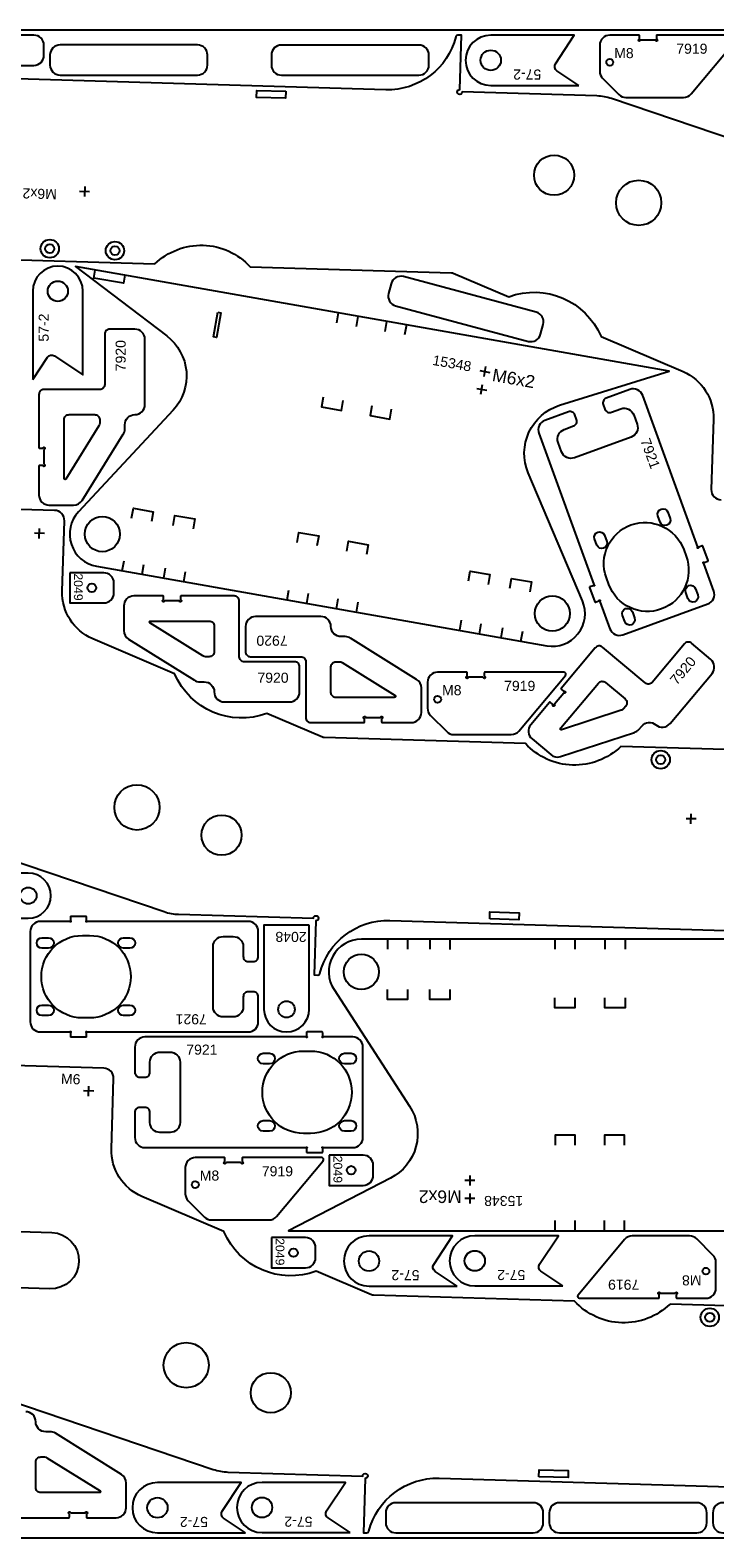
# Model space of a CAD drawing. Header units: millimetres. Extents: x 0 to 3000, y 0 to 1500.
# Tile 3 of 5: x 1144 to 1825, y 0 to 1500. Entities that reach past the tile are written whole.
import ezdxf

# ---------------------------------------------------------------- set-up
doc = ezdxf.new("R2010")
doc.units = ezdxf.units.MM
doc.header["$MEASUREMENT"] = 0
for name, color, linetype, true_color in [('CUT_OUTER', 7, 'Continuous', 0xffffff), ('Gravír', 1, 'Continuous', 0xff0000), ('Sheet', 18, 'Continuous', 0x000000)]:
    doc.layers.add(name, color=color, linetype=linetype, true_color=true_color)
doc.styles.add('Arial', font='txt', dxfattribs={"height": 0.2})

msp = doc.modelspace()

# ---------------------------------------------------------------- linework, layer by layer
at = {"color": 7, "true_color": 0xffffff}
for points in [[(2113.2, 1299.6), (1722.4, 1431.9, 0.074313), (1707.8, 1434.5), (1573.7, 1438.5, -1), (1568.7, 1438.4, -0.429408), (1571.3, 1440.9), (1572.9, 1494.9), (1569.5, 1495, 0.351484), (1567.5, 1493.5, -0.351484), (1497.5, 1440.7), (829.8, 1460.5)], [(910.9, 1278), (1267.7, 1267.4, -0.421053), (1362.6, 1264.6), (1563, 1258.7, -0.094015), (1564.8, 1258.3), (1620, 1234.7, -0.4), (1711.9, 1195.3), (1793.5, 1160.4, -0.308197), (1823.8, 1112.9), (1821.7, 1043, 0.414214), (1831.4, 1032.7)], [(2088.3, 776.9), (1731.6, 787.4, -0.421053), (1636.7, 790.2), (1436.3, 796.2, -0.094015), (1434.5, 796.6), (1379.3, 820.2, -0.4), (1287.4, 859.6), (1205.8, 894.5, -0.308197), (1175.5, 941.9), (1177.6, 1011.9, 0.414214), (1167.9, 1022.2), (853, 1031.5, 0.2997)], [(886.1, 755.3), (1276.9, 623, 0.074313), (1291.4, 620.4), (1425.6, 616.4, -1), (1430.6, 616.5, -0.429408), (1428, 614), (1426.4, 560), (1429.8, 559.9, 0.351484), (1431.8, 561.4, -0.351484), (1501.7, 614.2), (2169.5, 594.4)], [(2137.3, 222), (1780.6, 232.6, -0.421053), (1685.6, 235.4), (1485.3, 241.3, -0.094015), (1483.5, 241.7), (1428.3, 265.3, -0.4), (1336.4, 304.7), (1254.8, 339.6, -0.308197), (1224.5, 387.1), (1226.6, 457, 0.414214), (1216.9, 467.3), (902, 476.7, 0.2997)], [(935.1, 200.4), (1325.9, 68.1, 0.074313), (1340.4, 65.5), (1474.6, 61.5, -1), (1479.6, 61.6, -0.429408), (1477, 59.1), (1475.4, 5.1), (1478.8, 5, 0.351484), (1480.8, 6.5, -0.351484), (1550.7, 59.3), (2218.4, 39.5)], [(1129.1, 20), (1182.1, 20, 0.414214), (1182.6, 20.5), (1182.6, 23.6, 0.317837), (1182.3, 24, -1.585786), (1183.6, 25.3, 0.317837), (1184, 25), (1198.2, 25, 0.317837), (1198.7, 25.3, -1.585786), (1199.9, 24, 0.317837), (1199.6, 23.6), (1199.6, 20.5, 0.414214), (1200.1, 20), (1229.1, 20, 0.414214), (1239.1, 30), (1239.1, 54.4, 0.258618), (1234.4, 62.9), (1168.7, 104, 0.140541), (1163.4, 105.5), (1159.1, 105.5, -0.414214), (1149.1, 115.5, 0.414214), (1139.1, 125.5)]]:
    msp.add_lwpolyline(points, format="xyb", dxfattribs=at)
for points in [[(1689.9, 1445), (1667.9, 1459.6, -0.414213), (1666.5, 1466.6), (1685.3, 1495), (1602.1, 1495, 1), (1602.1, 1445)], [(1710.6, 1459.1, 0.198912), (1713.5, 1452.1), (1729.7, 1435.9, 0.198912), (1736.7, 1433), (1793.9, 1433, 0.221695), (1801.6, 1436.6), (1847.8, 1491.7, 0.63707), (1846.3, 1495), (1767.6, 1495, 0.414214), (1767.1, 1494.5), (1767.1, 1491.4, 0.317837), (1767.4, 1490.9, -1.585786), (1766.2, 1489.7, 0.317837), (1765.7, 1490), (1751.5, 1490, 0.317837), (1751, 1489.7, -1.585786), (1749.8, 1490.9, 0.317837), (1750.1, 1491.4), (1750.1, 1494.5, 0.414214), (1749.6, 1495), (1720.6, 1495, 0.414214), (1710.6, 1485)], [(1146.1, 1152.5), (1160.8, 1174.6, -0.414213), (1167.7, 1176), (1196.1, 1157.1), (1196.1, 1240.3, 1), (1146.1, 1240.3)], [(1518.1, 1206.7), (1188.7, 1264.7), (1279.5, 1195.8, -0.443873), (1285.8, 1121.9), (1191.6, 1020.7, 0.594692), (1209.7, 966.6), (1657.8, 887.5, 0.594692), (1693.4, 932.2), (1639.5, 1059.5, -0.443873), (1670.7, 1126.8), (1779.6, 1160.6)], [(1186.7, 1027.5, 0.258618), (1195.2, 1032.2), (1236.2, 1097.9, 0.140541), (1237.8, 1103.2), (1237.8, 1107.5, -0.414214), (1247.8, 1117.5, 0.414214), (1257.8, 1127.5), (1257.8, 1192.5, 0.414214), (1247.8, 1202.5), (1222.8, 1202.5, 0.414214), (1217.8, 1197.5), (1217.8, 1147.5, -0.414214), (1212.8, 1142.5), (1157.3, 1142.5, 0.414214), (1152.3, 1137.5), (1152.3, 1084.5, 0.414214), (1152.8, 1084), (1155.9, 1084, 0.317837), (1156.3, 1084.3, -1.585786), (1157.6, 1083.1, 0.317837), (1157.3, 1082.6), (1157.3, 1068.4, 0.317837), (1157.6, 1067.9, -1.585786), (1156.3, 1066.7, 0.317837), (1155.9, 1067), (1152.8, 1067, 0.414214), (1152.3, 1066.5), (1152.3, 1037.5, 0.414214), (1162.3, 1027.5)], [(1656, 1111.7, 0.414214), (1650, 1098.9), (1704.8, 948.4, 0.267949), (1705.1, 948.1, -1.303225), (1704.7, 947.2, 0.267949), (1704.2, 947.3), (1700.8, 946.1, 0.414214), (1700.5, 945.4), (1705.7, 931.3, 0.414214), (1706.3, 931), (1709.7, 932.3, 0.267949), (1710, 932.6, -1.303225), (1710.9, 932.2, 0.267949), (1710.8, 931.7), (1720.8, 904.4, 0.414214), (1733.6, 898.4), (1818.2, 929.2, 0.414214), (1824.2, 942), (1814.2, 969.4, 0.267949), (1813.8, 969.7, -1.303225), (1814.2, 970.6, 0.267949), (1814.7, 970.5), (1818.1, 971.7, 0.414214), (1818.4, 972.4), (1813.3, 986.5, 0.414214), (1812.6, 986.8), (1809.2, 985.5, 0.267949), (1808.9, 985.1, -1.732051), (1808.2, 985.7), (1753.4, 1136.5, 0.414214), (1740.5, 1142.5), (1717, 1133.9, 0.414214), (1714.1, 1127.5), (1715.8, 1122.8, 0.414214), (1722.2, 1119.8), (1731.6, 1123.3, -0.414214), (1744.4, 1117.3), (1747.8, 1107.9, -0.414214), (1741.8, 1095.1), (1685.5, 1074.5, -0.414214), (1672.6, 1080.5), (1669.2, 1089.9, -0.414214), (1675.2, 1102.7), (1684.6, 1106.2, 0.414214), (1687.6, 1112.6), (1685.9, 1117.3, 0.414214), (1679.5, 1120.2)], [(1178.3, 1052.8, -0.270547), (1177.3, 1054.5), (1177.3, 1112.5, -0.414214), (1182.3, 1117.5), (1207.8, 1117.5, -0.414214), (1212.8, 1112.5), (1212.8, 1108.9, -0.140541), (1212, 1106.3), (1179, 1053.4, -0.125244)], [(1768.5, 1016.7, -1), (1778.4, 1020.3), (1780.6, 1014.2, -1), (1770.7, 1010.6)], [(1717.2, 955.2, -1), (1794.2, 983.2), (1796.6, 976.7, -1), (1719.6, 948.6)], [(1705.5, 993.8, -1), (1715.4, 997.4), (1717.6, 991.3, -1), (1707.8, 987.7)], [(1182.9, 960.1), (1182.9, 930.1), (1216.9, 930.1, 0.414214), (1226.9, 940.1), (1226.9, 950.1, 0.414214), (1216.9, 960.1)], [(1796.2, 940.6, -1), (1806.1, 944.2), (1808.3, 938.1, -1), (1798.4, 934.5)], [(1236.8, 902.7, 0.258618), (1241.5, 894.2), (1307.1, 853.2, 0.140541), (1312.4, 851.6), (1316.8, 851.6, -0.414214), (1326.8, 841.6, 0.414214), (1336.8, 831.6), (1401.8, 831.6, 0.414214), (1411.8, 841.6), (1411.8, 866.6, 0.414214), (1406.8, 871.6), (1356.8, 871.6, -0.414214), (1351.8, 876.6), (1351.8, 932.1, 0.414214), (1346.8, 937.1), (1293.8, 937.1, 0.414214), (1293.3, 936.6), (1293.3, 933.6, 0.317837), (1293.6, 933.1, -1.585786), (1292.3, 931.8, 0.317837), (1291.8, 932.1), (1277.7, 932.1, 0.317837), (1277.2, 931.8, -1.585786), (1275.9, 933.1, 0.317837), (1276.3, 933.6), (1276.3, 936.6, 0.414214), (1275.8, 937.1), (1246.8, 937.1, 0.414214), (1236.8, 927.1)], [(1533, 845.6, 0.258618), (1528.3, 854.1), (1462.6, 895.1, 0.140541), (1457.3, 896.6), (1453, 896.6, -0.414214), (1443, 906.6, 0.414214), (1433, 916.6), (1368, 916.6, 0.414214), (1358, 906.6), (1358, 881.6, 0.414214), (1363, 876.6), (1413, 876.6, -0.414214), (1418, 871.6), (1418, 816.1, 0.414214), (1423, 811.1), (1476, 811.1, 0.414214), (1476.5, 811.6), (1476.5, 814.7, 0.317837), (1476.1, 815.2, -1.585786), (1477.4, 816.5, 0.317837), (1477.9, 816.1), (1492.1, 816.1, 0.317837), (1492.5, 816.5, -1.585786), (1493.8, 815.2, 0.317837), (1493.5, 814.7), (1493.5, 811.6, 0.414214), (1494, 811.1), (1523, 811.1, 0.414214), (1533, 821.1)], [(1733.2, 917.7, -1), (1743.1, 921.3), (1745.3, 915.2, -1), (1735.5, 911.6)], [(1262, 911.1, -0.270547), (1263.8, 912.1), (1321.8, 912.1, -0.414214), (1326.8, 907.1), (1326.8, 881.6, -0.414214), (1321.8, 876.6), (1318.2, 876.6, -0.140541), (1315.5, 877.4), (1262.7, 910.4, -0.125244)], [(1661.9, 779.2, 0.258618), (1671.4, 777.3), (1745.1, 801.3, 0.140541), (1749.6, 804.3), (1752.4, 807.6, -0.414214), (1766.5, 808.9, 0.414214), (1780.6, 810.1), (1822.4, 859.9, 0.414214), (1821.1, 874), (1802, 890.1, 0.414214), (1794.9, 889.4), (1762.8, 851.1, -0.414214), (1755.8, 850.5), (1713.2, 886.2, 0.414214), (1706.2, 885.6), (1672.1, 845, 0.414214), (1672.2, 844.3), (1674.6, 842.3, 0.317837), (1675.1, 842.3, -1.585786), (1675.3, 840.5, 0.317837), (1674.7, 840.3), (1665.6, 829.5, 0.317837), (1665.6, 828.9, -1.585786), (1663.8, 828.7, 0.317837), (1663.6, 829.3), (1661.3, 831.3, 0.414214), (1660.6, 831.2), (1641.9, 809, 0.414214), (1643.2, 794.9)], [(1507.7, 837.2, -0.270547), (1506, 836.1), (1448, 836.1, -0.414214), (1443, 841.1), (1443, 866.6, -0.414214), (1448, 871.6), (1451.6, 871.6, -0.140541), (1454.2, 870.9), (1507, 837.9, -0.125244)], [(1539.2, 825.3, 0.198912), (1542.1, 818.2), (1558.3, 802.1, 0.198912), (1565.3, 799.2), (1622.5, 799.2, 0.221695), (1630.2, 802.7), (1676.4, 857.9, 0.63707), (1674.9, 861.2), (1596.2, 861.2, 0.414214), (1595.7, 860.7), (1595.7, 857.6, 0.317837), (1596, 857.1, -1.585786), (1594.7, 855.8, 0.317837), (1594.3, 856.2), (1580.1, 856.2, 0.317837), (1579.6, 855.8, -1.585786), (1578.3, 857.1, 0.317837), (1578.7, 857.6), (1578.7, 860.7, 0.414214), (1578.2, 861.2), (1549.2, 861.2, 0.414214), (1539.2, 851.2)], [(1671.7, 803.9, -0.270547), (1672, 805.9), (1709.3, 850.4, -0.414214), (1716.3, 851), (1735.9, 834.6, -0.414214), (1736.5, 827.5), (1734.2, 824.8, -0.140541), (1731.9, 823.3), (1672.6, 804, -0.125244)], [(1058, 661.4), (1058, 616.4), (1141.7, 616.4, 1), (1141.7, 661.4)], [(1370.7, 603.3, 0.414214), (1360.7, 613.3), (1200.6, 613.3, 0.267949), (1200.1, 613.1, -1.303225), (1199.4, 613.7, 0.267949), (1199.7, 614.2), (1199.7, 617.8, 0.414214), (1199.2, 618.3), (1184.2, 618.3, 0.414214), (1183.7, 617.8), (1183.7, 614.2, 0.267949), (1183.9, 613.7, -1.303225), (1183.3, 613.1, 0.267949), (1182.8, 613.3), (1153.7, 613.3, 0.414214), (1143.7, 603.3), (1143.7, 513.3, 0.414214), (1153.7, 503.3), (1182.8, 503.3, 0.267949), (1183.3, 503.6, -1.303225), (1183.9, 502.9, 0.267949), (1183.7, 502.4), (1183.7, 498.8, 0.414214), (1184.2, 498.3), (1199.2, 498.3, 0.414214), (1199.7, 498.8), (1199.7, 502.4, 0.267949), (1199.4, 502.9, -1.732051), (1200.2, 503.3), (1360.7, 503.3, 0.414214), (1370.7, 513.3), (1370.7, 538.3, 0.414214), (1365.7, 543.3), (1360.7, 543.3, 0.414214), (1355.7, 538.3), (1355.7, 528.3, -0.414214), (1345.7, 518.3), (1335.7, 518.3, -0.414214), (1325.7, 528.3), (1325.7, 588.3, -0.414214), (1335.7, 598.3), (1345.7, 598.3, -0.414214), (1355.7, 588.3), (1355.7, 578.3, 0.414214), (1360.7, 573.3), (1365.7, 573.3, 0.414214), (1370.7, 578.3)], [(1421.3, 609.5), (1376.3, 609.5), (1376.3, 525.8, 1), (1421.3, 525.8)], [(1161.9, 597.1, -1), (1161.9, 586.6), (1155.4, 586.6, -1), (1155.4, 597.1)], [(1202.7, 599.3, -1), (1202.7, 517.3), (1195.7, 517.3, -1), (1195.7, 599.3)], [(1242.9, 597.1, -1), (1242.9, 586.6), (1236.4, 586.6, -1), (1236.4, 597.1)], [(1666.3, 305.6), (2000.8, 305.6), (1899.5, 357.7, -0.443873), (1880.4, 429.4), (1955.6, 545.4, 0.594692), (1928.3, 595.6), (1473.3, 595.6, 0.594692), (1446.1, 545.4), (1521.3, 429.4, -0.443873), (1502.2, 357.7), (1400.8, 305.6)], [(1161.9, 530.1, -1), (1161.9, 519.6), (1155.4, 519.6, -1), (1155.4, 530.1)], [(1242.9, 530.1, -1), (1242.9, 519.6), (1236.4, 519.6, -1), (1236.4, 530.1)], [(1247.8, 398.3, 0.414214), (1257.8, 388.3), (1417.9, 388.3, 0.267949), (1418.3, 388.6, -1.303225), (1419, 387.9, 0.267949), (1418.8, 387.4), (1418.8, 383.8, 0.414214), (1419.3, 383.3), (1434.3, 383.3, 0.414214), (1434.8, 383.8), (1434.8, 387.4, 0.267949), (1434.5, 387.9, -1.303225), (1435.2, 388.6, 0.267949), (1435.6, 388.3), (1464.8, 388.3, 0.414214), (1474.8, 398.3), (1474.8, 488.3, 0.414214), (1464.8, 498.3), (1435.6, 498.3, 0.267949), (1435.2, 498.1, -1.303225), (1434.5, 498.7, 0.267949), (1434.8, 499.2), (1434.8, 502.8, 0.414214), (1434.3, 503.3), (1419.3, 503.3, 0.414214), (1418.8, 502.8), (1418.8, 499.2, 0.267949), (1419, 498.7, -1.732051), (1418.3, 498.3), (1257.8, 498.3, 0.414214), (1247.8, 488.3), (1247.8, 463.3, 0.414214), (1252.8, 458.3), (1257.8, 458.3, 0.414214), (1262.8, 463.3), (1262.8, 473.3, -0.414214), (1272.8, 483.3), (1282.8, 483.3, -0.414214), (1292.8, 473.3), (1292.8, 413.3, -0.414214), (1282.8, 403.3), (1272.8, 403.3, -0.414214), (1262.8, 413.3), (1262.8, 423.3, 0.414214), (1257.8, 428.3), (1252.8, 428.3, 0.414214), (1247.8, 423.3)], [(1375.5, 471.6, -1), (1375.5, 482.1), (1382, 482.1, -1), (1382, 471.6)], [(1415.8, 402.3, -1), (1415.8, 484.3), (1422.8, 484.3, -1), (1422.8, 402.3)], [(1456.5, 471.6, -1), (1456.5, 482.1), (1463, 482.1, -1), (1463, 471.6)], [(1375.5, 404.6, -1), (1375.5, 415.1), (1382, 415.1, -1), (1382, 404.6)], [(1456.5, 404.6, -1), (1456.5, 415.1), (1463, 415.1, -1), (1463, 404.6)], [(1298, 342.4, 0.198912), (1300.9, 335.3), (1317, 319.2, 0.198912), (1324.1, 316.3), (1381.3, 316.3, 0.221695), (1388.9, 319.8), (1435.2, 375, 0.63707), (1433.7, 378.3), (1355, 378.3, 0.414214), (1354.5, 377.8), (1354.5, 374.7, 0.317837), (1354.8, 374.2, -1.585786), (1353.5, 372.9, 0.317837), (1353.1, 373.3), (1338.9, 373.3, 0.317837), (1338.4, 372.9, -1.585786), (1337.1, 374.2, 0.317837), (1337.5, 374.7), (1337.5, 377.8, 0.414214), (1337, 378.3), (1308, 378.3, 0.414214), (1298, 368.3)], [(1441.2, 380.7), (1441.2, 350.7), (1475.2, 350.7, 0.414214), (1485.2, 360.7), (1485.2, 370.7, 0.414214), (1475.2, 380.7)], [(1109.4, 249.4, -1), (1111, 305.4), (1165, 303.8, -1), (1163.3, 247.8)], [(1568.7, 250.4), (1546.7, 265.1, -0.414213), (1545.3, 272), (1564.1, 300.4), (1480.9, 300.4, 1), (1480.9, 250.4)], [(1674, 250.6), (1652, 265.2, -0.414213), (1650.6, 272.2), (1669.4, 300.6), (1586.2, 300.6, 1), (1586.2, 250.6)], [(1826.3, 274.2, 0.198912), (1823.3, 281.3), (1807.2, 297.4, 0.198912), (1800.1, 300.4), (1743, 300.4, 0.221695), (1735.3, 296.8), (1689, 241.6, 0.63707), (1690.6, 238.4), (1769.3, 238.4, 0.414214), (1769.8, 238.9), (1769.8, 241.9, 0.317837), (1769.4, 242.4, -1.585786), (1770.7, 243.7, 0.317837), (1771.2, 243.4), (1785.4, 243.4, 0.317837), (1785.8, 243.7, -1.585786), (1787.1, 242.4, 0.317837), (1786.8, 241.9), (1786.8, 238.9, 0.414214), (1787.3, 238.4), (1816.3, 238.4, 0.414214), (1826.3, 248.4)], [(1383.7, 298.7), (1383.7, 268.7), (1417.7, 268.7, 0.414214), (1427.7, 278.7), (1427.7, 288.7, 0.414214), (1417.7, 298.7)], [(1213.9, 46, -0.270547), (1212.1, 45), (1154.1, 45, -0.414214), (1149.1, 50), (1149.1, 75.5, -0.414214), (1154.1, 80.5), (1157.7, 80.5, -0.140541), (1160.3, 79.7), (1213.2, 46.7, -0.125244)], [(1358.1, 5), (1336.1, 19.6, -0.414213), (1334.7, 26.6), (1353.5, 55), (1270.3, 55, 1), (1270.3, 5)], [(1462.2, 5.2), (1440.1, 19.8, -0.414213), (1438.7, 26.8), (1457.6, 55.2), (1374.4, 55.2, 1), (1374.4, 5.2)]]:
    msp.add_lwpolyline(points, format="xyb", close=True, dxfattribs=at)
for points in [[(1398.2, 1439.2), (1397.9, 1432.2), (1369, 1433), (1369.2, 1440)], [(1601.1, 615.7), (1601.3, 622.7), (1630.3, 621.8), (1630.1, 614.9)], [(1650.1, 60.8), (1650.3, 67.8), (1679.3, 67), (1679.1, 60)]]:
    msp.add_lwpolyline(points, close=True, dxfattribs=at)
at = {"color": 1, "true_color": 0xff0000}
for points in [[(1237.9, 1256.1), (1236.6, 1248.2), (1207, 1253.4), (1208.4, 1261.3)], [(1450.2, 1218.6), (1448.4, 1208.8)], [(1469.9, 1215.2), (1468.1, 1205.3)], [(1498.4, 1210.1), (1496.7, 1200.3)], [(1518.1, 1206.7), (1516.4, 1196.8)], [(1591.3, 1161.3), (1601.2, 1159.5)], [(1595.4, 1155.5), (1597.1, 1165.3)], [(1588.2, 1143.5), (1598.1, 1141.8)], [(1592.3, 1137.7), (1594, 1147.6)], [(1435.4, 1134.9), (1433.7, 1125.1), (1453.4, 1121.6), (1455.1, 1131.5)], [(1483.7, 1126.4), (1481.9, 1116.6), (1501.6, 1113.1), (1503.4, 1122.9)], [(1244.6, 1014.6), (1246.3, 1024.4), (1266, 1020.9), (1264.3, 1011.1)], [(1286, 1007.3), (1287.7, 1017.1), (1307.4, 1013.7), (1305.7, 1003.8)], [(1409.4, 990.4), (1411.2, 1000.3), (1430.9, 996.8), (1429.1, 987)], [(1458.7, 981.8), (1460.4, 991.6), (1480.1, 988.1), (1478.4, 978.3)], [(1235.3, 962), (1237.1, 971.9)], [(1255, 958.6), (1256.8, 968.4)], [(1276.7, 954.7), (1278.4, 964.6)], [(1296.4, 951.3), (1298.1, 961.1)], [(1579.9, 952.1), (1581.6, 961.9), (1601.3, 958.4), (1599.5, 948.6)], [(1581.6, 961.9), (1601.3, 958.4)], [(1621.2, 944.8), (1622.9, 954.6), (1642.6, 951.2), (1640.9, 941.3)], [(1399.3, 933.1), (1401.1, 943)], [(1419, 929.7), (1420.8, 939.5)], [(1448.6, 924.4), (1450.3, 934.3)], [(1468.3, 921), (1470, 930.8)], [(1571.2, 903.1), (1572.9, 912.9)], [(1590.9, 899.4), (1592.6, 909.2)], [(1612.5, 895.5), (1614.3, 905.4)], [(1632.2, 892.1), (1634, 901.9)], [(1499.3, 595.6), (1499.3, 585.6)], [(1519.3, 595.6), (1519.3, 585.6)], [(1541.3, 595.6), (1541.3, 585.6)], [(1561.3, 595.3), (1561.3, 585.3)], [(1665.8, 595.6), (1665.8, 585.6)], [(1685.8, 595.6), (1685.8, 585.6)], [(1715.8, 595.6), (1715.8, 585.6)], [(1735.8, 595.6), (1735.8, 585.6)], [(1519.3, 545.6), (1519.3, 535.6), (1499.3, 535.6), (1499.3, 545.6)], [(1561.3, 545.6), (1561.3, 535.6), (1541.3, 535.6), (1541.3, 545.6)], [(1561.3, 535.6), (1541.3, 535.6)], [(1685.8, 537.4), (1685.8, 527.4), (1665.8, 527.4), (1665.8, 537.4)], [(1735.8, 537.4), (1735.8, 527.4), (1715.8, 527.4), (1715.8, 537.4)], [(1686.3, 390.6), (1686.3, 400.6), (1666.3, 400.6), (1666.3, 390.6)], [(1735.3, 390.6), (1735.3, 400.6), (1715.3, 400.6), (1715.3, 390.6)], [(1581.3, 360.6), (1581.3, 350.6)], [(1586.3, 355.6), (1576.3, 355.6)], [(1586.3, 337.6), (1576.3, 337.6)], [(1581.3, 342.6), (1581.3, 332.6)], [(1666.3, 305.6), (1666.3, 315.6)], [(1686.3, 305.6), (1686.3, 315.6)], [(1715.3, 305.6), (1715.3, 315.6)], [(1735.3, 305.6), (1735.3, 315.6)]]:
    msp.add_lwpolyline(points, dxfattribs=at)
msp.add_lwpolyline([(1330.5, 1219.4), (1333.4, 1218.9), (1329.1, 1194.3), (1326.1, 1194.8)], close=True, dxfattribs=at)
at = {"color": 7, "true_color": 0xffffff}
for centre, radius in [((1602.1, 1470), 10.1), ((1720.6, 1468), 3.4), ((1665.2, 1355.7), 20), ((1749.4, 1328.2), 22.5), ((1163.1, 1282.6), 4.5), ((1228, 1280.6), 4.5), ((1171.1, 1240.3), 10.1), ((1215.4, 998.6), 17.5), ((1204.9, 945.1), 4.25), ((1663.5, 919.6), 17.5), ((1549.2, 834.2), 3.4), ((1771.3, 774.2), 4.5), ((1249.9, 726.7), 22.5), ((1334.1, 699.1), 20), ((1141.7, 638.9), 8.25), ((1473.3, 563.1), 17.5), ((1398.8, 525.8), 8.25), ((1463.2, 365.7), 4.25), ((1308, 351.3), 3.4), ((1405.7, 283.7), 4.25), ((1480.9, 275.4), 10.1), ((1586.2, 275.6), 10.1), ((1816.3, 265.4), 3.4), ((1820.2, 219.4), 4.5), ((1298.9, 171.8), 22.5), ((1383.1, 144.3), 20), ((1270.3, 30), 10.1), ((1374.4, 30.2), 10.1)]:
    msp.add_circle(centre, radius, dxfattribs=at)
at = {"layer": 'CUT_OUTER', "color": 7, "true_color": 0xffffff}
for points in [[(1000.4, 1475, 0.414214), (1010.4, 1465), (1147.3, 1465, 0.414214), (1157.3, 1475), (1157.3, 1485, 0.414214), (1147.3, 1495), (1010.4, 1495, 0.414214), (1000.4, 1485)], [(1163.3, 1465.3, 0.414214), (1173.3, 1455.3), (1310.1, 1455.3, 0.414214), (1320.1, 1465.3), (1320.1, 1475.3, 0.414214), (1310.1, 1485.3), (1173.3, 1485.3, 0.414214), (1163.3, 1475.3)], [(1383.7, 1465.2, 0.414214), (1393.7, 1455.2), (1530.5, 1455.2, 0.414214), (1540.5, 1465.2), (1540.5, 1475.2, 0.414214), (1530.5, 1485.2), (1393.7, 1485.2, 0.414214), (1383.7, 1475.2)], [(1654.4, 1207.1, 0.414214), (1647.4, 1219.3), (1515.2, 1254.8, 0.414214), (1502.9, 1247.7), (1500.3, 1238, 0.414214), (1507.4, 1225.8), (1639.6, 1190.4, 0.414214), (1651.8, 1197.4)], [(1497.6, 15, 0.414214), (1507.6, 5), (1644.4, 5, 0.414214), (1654.4, 15), (1654.4, 25, 0.414214), (1644.4, 35), (1507.6, 35, 0.414214), (1497.6, 25)], [(1660.4, 15, 0.414214), (1670.4, 5), (1807.2, 5, 0.414214), (1817.2, 15), (1817.2, 25, 0.414214), (1807.2, 35), (1670.4, 35, 0.414214), (1660.4, 25)], [(1823.2, 15, 0.414214), (1833.2, 5), (1970.1, 5, 0.414214), (1980.1, 15), (1980.1, 25, 0.414214), (1970.1, 35), (1833.2, 35, 0.414214), (1823.2, 25)]]:
    msp.add_lwpolyline(points, format="xyb", close=True, dxfattribs=at)
at = {"layer": 'Gravír', "color": 1, "true_color": 0xff0000}
for points in [[(1192.8, 1339.7), (1202.8, 1339.4)], [(1197.9, 1344.5), (1197.6, 1334.6)], [(1157.8, 999.2), (1147.8, 999.5)], [(1152.7, 994.3), (1153, 1004.3)], [(1801.4, 710.3), (1801.7, 720.3)], [(1806.5, 715.2), (1796.5, 715.5)], [(1206.8, 444.3), (1196.8, 444.6)], [(1201.7, 439.5), (1202, 449.5)]]:
    msp.add_lwpolyline(points, dxfattribs=at)
for centre in [(1163.1, 1282.6), (1228, 1280.6), (1771.3, 774.2), (1820.2, 219.4)]:
    msp.add_circle(centre, 9.12, dxfattribs=at)
at = {"layer": 'Sheet', "color": 18, "true_color": 0x000000}
msp.add_lwpolyline([(0, 0), (3000, 0), (3000, 1500), (0, 1500)], close=True, dxfattribs=at)

# ---------------------------------------------------------------- texts
at = {"color": 1, "true_color": 0xff0000, "attachment_point": 7, "style": 'Arial'}
for s, insert, char_height, rotation in [('15348', (1543.5, 1166.9), 10, 350), ('M6x2', (1602.8, 1150.9), 12.5, 350), ('M6x2', (1573.2, 345.8), 12.5, 180), ('15348', (1634.4, 340.3), 10, 180)]:
    msp.add_mtext(s, dxfattribs=dict(at, insert=insert, char_height=char_height, rotation=rotation))
at = {"layer": 'Gravír', "color": 1, "true_color": 0xff0000, "char_height": 10, "attachment_point": 7, "style": 'Arial'}
for s, insert in [('M8', (1725, 1472)), ('7919', (1786.8, 1476.4)), ('7920', (1369.8, 850.6)), ('7919', (1615.4, 842.5)), ('M8', (1553.6, 838.2)), ('7921', (1299, 480.6)), ('M8', (1312.4, 355.3)), ('7919', (1374.2, 359.6))]:
    msp.add_mtext(s, dxfattribs=dict(at, insert=insert))
at = {"layer": 'Gravír', "color": 1, "true_color": 0xff0000, "attachment_point": 7, "style": 'Arial'}
for s, insert, char_height, rotation in [('57-2', (1652.4, 1461), 10, 180), ('M6x2', (1170.3, 1341.8), 10, 178.3038), ('57-2', (1162.2, 1190.1), 10, 90), ('7920', (1238.8, 1160.6), 10, 90), ('7921', (1750.8, 1091.7), 10, 290), ('2049', (1187, 959.6), 8.75, 270), ('7920', (1399.9, 897.7), 10, 180), ('7920', (1787.4, 847.6), 10, 50), ('2048', (1418.8, 603), 10, 180), ('7921', (1319.5, 521.1), 10, 180), ('M6', (1174.1, 451.6), 10, 358.3038), ('2049', (1445.4, 380.2), 8.75, 270), ('2049', (1387.8, 298.2), 8.75, 270), ('57-2', (1531.2, 266.5), 10, 180), ('57-2', (1636.5, 266.6), 10, 180), ('M8', (1811.9, 261.3), 10, 180), ('7919', (1750, 257), 10, 180), ('57-2', (1320.6, 21), 10, 180), ('57-2', (1424.6, 21.2), 10, 180)]:
    msp.add_mtext(s, dxfattribs=dict(at, insert=insert, char_height=char_height, rotation=rotation))

doc.saveas('drawing.dxf')
